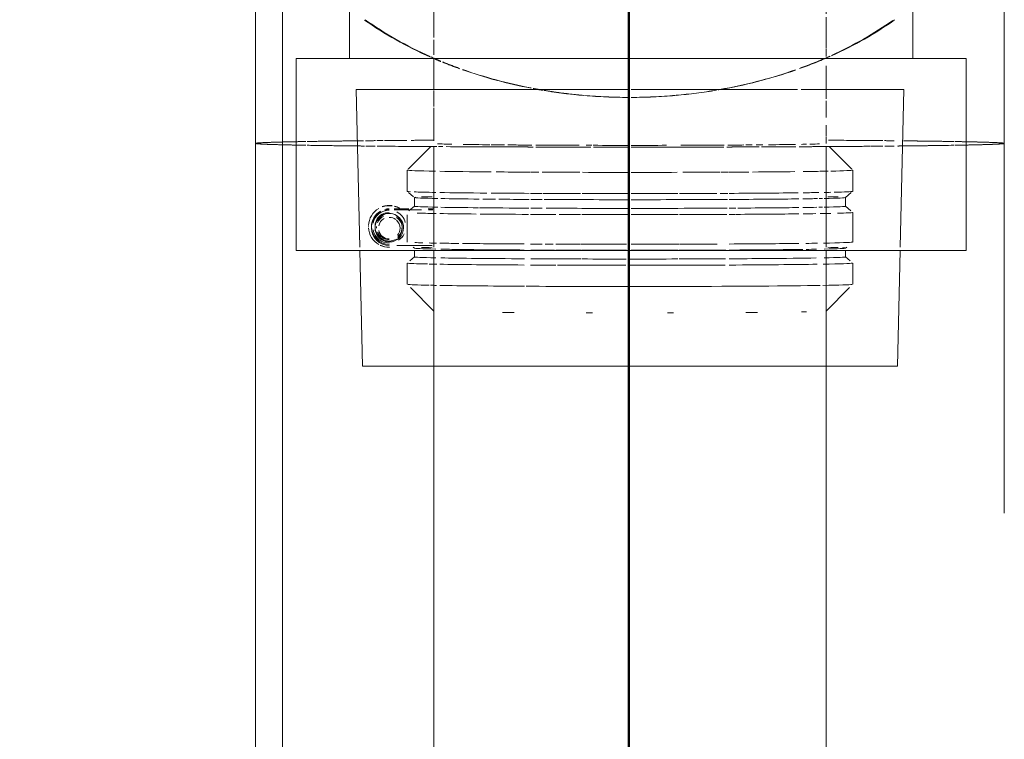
# Model space of a CAD drawing. Header units: millimetres. Extents: x 83162 to 161202, y 56220 to 105342.
# Tile 18 of 152: x 110639 to 110915, y 84038 to 84240. Entities that reach past the tile are written whole.
import ezdxf
from ezdxf import colors
from ezdxf.entities.mleader import LeaderData, LeaderLine
from ezdxf.math import Vec2, Vec3

# ---------------------------------------------------------------- set-up
doc = ezdxf.new("R2010")
doc.units = ezdxf.units.MM
doc.linetypes.add('ADSK_Штрих_ш2 п1_5', pattern=[350, 200, -150])
for name, color, linetype, lineweight in [('A-FLOR-____-OTLN', 7, 'Continuous', 9), ('P-PIPE-____-OTLN', 7, 'Continuous', 50), ('Греющ. кабель', 204, 'Continuous', 50), ('ДЕВИ', 7, 'Continuous', 0)]:
    doc.layers.add(name, color=color, linetype=linetype, lineweight=lineweight)
doc.styles.add('ДЕВИ', font='CS_Gost2304.shx', dxfattribs={"width": 0.8})

# ---------------------------------------------------------------- blocks, each defined once
blk = doc.blocks.new('240311_Наметкина 10_РД_АР_К3_R21_rvt-1-ВКК_01_К3_З_ЭОМ_греющий кабель_')
at = {"layer": 'A-FLOR-____-OTLN', "color": 254, "lineweight": 5, "true_color": 0xcccccc}
blk.add_line((110713, 83615), (110713, 84832), dxfattribs=at)
blk = doc.blocks.new('ВК_Чугун_Безраструбная_Отвод - SML-V267-ВКК_01_К3_З_ЭОМ_греющий кабель_')
at = {"layer": 'P-PIPE-____-OTLN', "color": 7, "lineweight": 9, "true_color": 0xeff7f7}
blk.add_line((110865.41, 84292.59), (110865.41, 84289.59), dxfattribs=at)
at = {"layer": 'P-PIPE-____-OTLN', "color": 254, "lineweight": 9, "true_color": 0xdfefef}
for p, q in [((110755.41, 84277.39), (110755.41, 84279.62)), ((110865.41, 84280.42), (110865.41, 84277.38)), ((110865.41, 84276.27), (110865.41, 84274.83)), ((110755.41, 84271.99), (110755.41, 84274.65)), ((110865.41, 84274.49), (110865.41, 84273.27)), ((110755.41, 84263.03), (110755.41, 84265.54)), ((110865.41, 84266.43), (110865.41, 84264.72)), ((110865.41, 84246.52), (110865.41, 84241.78)), ((110755.41, 84230.26), (110755.41, 84234.45)), ((110865.41, 84232.05), (110865.41, 84229.81)), ((110755.41, 84215.82), (110755.41, 84220.28)), ((110865.41, 84220.6), (110865.41, 84217.95)), ((110865.41, 84217.35), (110865.41, 84212.74)), ((110865.41, 84210.59), (110865.41, 84207.61)), ((110865.41, 84207.37), (110865.41, 84205.45))]:
    blk.add_line(p, q, dxfattribs=at)
at = {"layer": 'P-PIPE-____-OTLN', "color": 254, "lineweight": 9, "true_color": 0xbfdfdf}
blk.add_line((110755.41, 84268.1), (110755.41, 84271.65), dxfattribs=at)
at = {"layer": 'P-PIPE-____-OTLN', "color": 7, "lineweight": 9, "true_color": 0xeff7f7, "flags": 128}
for points in [[(110755.41, 84283.77), (110755.41, 84287.56), (110755.41, 84291.22), (110755.41, 84292.59)], [(110865.41, 84287.99), (110865.41, 84285.24), (110865.41, 84283.52)]]:
    blk.add_lwpolyline(points, dxfattribs=at)
at = {"layer": 'P-PIPE-____-OTLN', "color": 254, "lineweight": 9, "true_color": 0xbfdfdf, "flags": 128}
for points in [[(110865.41, 84272.17), (110865.41, 84269.04), (110865.41, 84267.08)], [(110755.41, 84220.6), (110755.41, 84225.35), (110755.41, 84229.28)], [(110865.41, 84227.24), (110865.41, 84222.31), (110865.41, 84220.6)]]:
    blk.add_lwpolyline(points, dxfattribs=at)
at = {"layer": 'P-PIPE-____-OTLN', "color": 254, "lineweight": 9, "true_color": 0xdfefef, "flags": 128}
for points in [[(110865.41, 84264.72), (110865.41, 84260.3), (110865.41, 84259.19)], [(110755.41, 84254.03), (110755.41, 84258.57), (110755.41, 84263.03)], [(110865.41, 84258.81), (110865.41, 84255.78), (110865.41, 84251.19), (110865.41, 84246.52)], [(110755.41, 84235.12), (110755.41, 84239.94), (110755.41, 84244.7), (110755.41, 84249.4), (110755.41, 84254.03)], [(110865.41, 84240.8), (110865.41, 84236.99), (110865.41, 84232.23)], [(110755.41, 84206.19), (110755.41, 84210.45), (110755.41, 84215.43)]]:
    blk.add_lwpolyline(points, dxfattribs=at)
at = {"layer": 'P-PIPE-____-OTLN', "color": 254, "lineweight": 9, "true_color": 0xbfdfdf}
for start_param, end_param in [(5.235988, 5.247934), (5.017951, 5.2188), (4.493486, 4.70214), (4.718807, 4.931292)]:
    blk.add_ellipse((110810.41, 84292.59), major_axis=(55, 0), ratio=0.707107, start_param=start_param, end_param=end_param, dxfattribs=at)
at = {"layer": 'P-PIPE-____-OTLN', "color": 254, "lineweight": 9, "true_color": 0xdfefef}
for major_axis, start_param, end_param in [((55, 0), 3.336355, 3.469702), ((55, 0), 3.473658, 3.573618), ((55, 0), 3.694555, 3.917252), ((55, 0), 3.926991, 4.017443), ((55, 0), 4.079417, 4.18879), ((55, 0), 4.211279, 4.45059), ((-55, 0), 1.383009, 1.570796), ((55, 0), 4.718807, 4.900175), ((55, 0), 4.974188, 5.213498), ((55, 0), 5.235988, 5.332438), ((55, 0), 5.411306, 5.457656), ((55, 0), 5.497787, 5.717173), ((55, 0), 5.875466, 6.021386)]:
    blk.add_ellipse((110810.41, 84205.45), major_axis=major_axis, ratio=0.01, start_param=start_param, end_param=end_param, dxfattribs=at)
blk = doc.blocks.new('Соединитель Norma Rapid1 - Соединитель Norma Rapid 2-V269-ВКК_01_К3_З_ЭОМ_греющий кабель_')
at = {"layer": 'P-PIPE-____-OTLN', "color": 254, "lineweight": 9, "true_color": 0xdfdfdf}
for p, q in [((110754.53, 84204.56), (110748.21, 84198.25)), ((110872.62, 84198.25), (110866.3, 84204.56)), ((110747.91, 84197.95), (110747.91, 84192)), ((110872.91, 84192), (110872.91, 84197.95)), ((110748.33, 84191.64), (110749.73, 84190.47)), ((110749.97, 84190.27), (110749.97, 84187.83)), ((110870.86, 84190.27), (110872.5, 84191.64)), ((110870.86, 84187.83), (110870.86, 84190.27)), ((110749.97, 84187.83), (110748.43, 84186.54)), ((110872.4, 84186.54), (110870.86, 84187.83)), ((110748.42, 84187.07), (110744.29, 84187.07)), ((110748.4, 84186.79), (110744.29, 84186.79)), ((110747.91, 84185.45), (110747.91, 84177.8)), ((110751.97, 84186.79), (110748.42, 84186.79)), ((110755.23, 84187.07), (110753.82, 84187.07)), ((110755.13, 84186.79), (110753.88, 84186.79)), ((110872.91, 84177.8), (110872.91, 84186.1)), ((110737.06, 84182.2), (110737.06, 84182.13)), ((110737.91, 84182.11), (110737.91, 84182.07)), ((110737.91, 84181.83), (110737.91, 84181.79)), ((110739.28, 84182.11), (110739.28, 84181.69)), ((110746.55, 84181.69), (110746.55, 84182.11)), ((110744.99, 84176.79), (110754.9, 84176.79)), ((110749.61, 84176.37), (110749.97, 84176.07)), ((110870.86, 84176.07), (110871.21, 84176.37))]:
    blk.add_line(p, q, dxfattribs=at)
at = {"layer": 'P-PIPE-____-OTLN', "color": 9, "lineweight": 9, "true_color": 0xbfbfbf}
for p, q in [((110749.97, 84173.63), (110748.69, 84172.56)), ((110749.97, 84175.43), (110749.97, 84173.63)), ((110870.86, 84173.63), (110870.86, 84175.43)), ((110872.14, 84172.56), (110870.86, 84173.63)), ((110747.91, 84171.9), (110747.91, 84165.95)), ((110872.91, 84165.95), (110872.91, 84171.9)), ((110748.84, 84165.03), (110755.42, 84158.45)), ((110865.41, 84158.45), (110871.99, 84165.03))]:
    blk.add_line(p, q, dxfattribs=at)
at = {"layer": 'P-PIPE-____-OTLN', "color": 254, "lineweight": 9, "true_color": 0xdfdfdf}
for centre, major_axis, ratio, start_param, end_param in [((110810.41, 84205.45), (55, 0), 0.01, 4.041142, 4.080566), ((110810.41, 84205.45), (55, 0), 0.01, 4.48799, 4.516899), ((110810.41, 84205.45), (55, 0), 0.01, 5.344212, 5.385587), ((110810.41, 84205.45), (55, 0), 0.01, 5.777868, 5.834386), ((110810.41, 84197.95), (62.5, 0), 0.01, 3.163259, 3.652013), ((110810.41, 84197.95), (62.5, 0), 0.01, 3.689004, 4.039191), ((110810.41, 84197.95), (62.5, 0), 0.01, 4.067611, 4.246403), ((110810.41, 84197.95), (62.5, 0), 0.01, 4.250371, 4.291266), ((110810.41, 84197.95), (62.5, 0), 0.01, 4.307606, 4.48485), ((110810.41, 84197.95), (62.5, 0), 0.01, 4.498384, 4.708537), ((110810.41, 84197.95), (-62.5, 0), 0.01, 1.576427, 1.7848), ((110810.41, 84197.95), (62.5, 0), 0.01, 4.9524, 5.129671), ((110810.41, 84197.95), (62.5, 0), 0.01, 5.133511, 5.170149), ((110810.41, 84197.95), (62.5, 0), 0.01, 5.174407, 5.275424), ((110810.41, 84197.95), (62.5, 0), 0.01, 5.295557, 5.546133), ((110810.41, 84197.95), (62.5, 0), 0.01, 5.602472, 5.730139), ((110810.41, 84197.95), (62.5, 0), 0.01, 5.735774, 5.81047), ((110810.41, 84197.95), (62.5, 0), 0.01, 5.83586, 6.261515), ((110810.41, 84192), (62.5, 0), 0.01, 3.141593, 3.15351), ((110810.41, 84192), (62.5, 0), 0.01, 3.182272, 3.317785), ((110810.41, 84192), (62.5, 0), 0.01, 3.395223, 3.65454), ((110810.41, 84190.27), (60.45, 0), 0.01, 3.02478, 3.141593), ((110810.41, 84190.27), (60.45, 0), 0.01, 3.141593, 3.613245), ((110810.41, 84190.27), (60.45, 0), 0.01, 2.733323, 2.88265), ((110810.41, 84192), (62.5, 0), 0.01, 3.689004, 4.015616), ((110810.41, 84190.27), (60.45, 0), 0.01, 3.642834, 3.938262), ((110810.41, 84192), (62.5, 0), 0.01, 4.039191, 4.243044), ((110810.41, 84192), (62.5, 0), 0.01, 4.250371, 4.307606), ((110810.41, 84192), (62.5, 0), 0.01, 4.311945, 4.48799), ((110810.41, 84192), (62.5, 0), 0.01, 4.496462, 4.70529), ((110810.41, 84192), (62.5, 0), 0.01, 4.718019, 4.928315), ((110810.41, 84192), (62.5, 0), 0.01, 4.936788, 5.112832), ((110810.41, 84192), (62.5, 0), 0.01, 5.129671, 5.166544), ((110810.41, 84190.27), (60.45, 0), 0.01, 5.190946, 5.61378), ((110810.41, 84192), (62.5, 0), 0.01, 5.174407, 5.568296), ((110810.41, 84190.27), (60.45, 0), 0.01, 5.644112, 5.76967), ((110810.41, 84192), (62.5, 0), 0.01, 5.602472, 5.725283), ((110810.41, 84190.27), (60.45, 0), 0.01, 5.784898, 5.816835), ((110810.41, 84192), (62.5, 0), 0.01, 5.770236, 5.834386), ((110810.41, 84190.27), (60.45, 0), 0.01, 5.834386, 6.283185), ((110810.41, 84190.27), (60.45, 0), 0.01, 0.260472, 0.40827), ((110810.41, 84192), (62.5, 0), 0.01, 5.872831, 6.242502), ((110810.41, 84192), (62.5, 0), 0.01, 6.271267, 6.283185), ((110742.91, 84182.13), (5.85, 0), 0.99995, 2.094395, 3.092973), ((110742.91, 84182.2), (5.85, 0), 0.99995, 1.436272, 1.911305), ((110742.91, 84182.13), (5.85, 0), 0.99995, 1.434609, 1.907648), ((110742.91, 84182.11), (5, 0), 0.99995, 1.570796, 1.832596), ((110742.91, 84182.2), (5.85, 0), 0.99995, 1.047198, 1.32365), ((110742.91, 84182.13), (5.85, 0), 0.99995, 1.047198, 1.32365), ((110810.41, 84187.83), (60.45, 0), 0.01, 3.141593, 3.613245), ((110810.41, 84187.83), (60.45, 0), 0.01, 3.642834, 3.934152), ((110810.41, 84187.83), (60.45, 0), 0.01, 3.93909, 4.223835), ((110810.41, 84190.27), (60.45, 0), 0.01, 3.961591, 4.039191), ((110810.41, 84190.27), (60.45, 0), 0.01, 4.058784, 4.225264), ((110810.41, 84190.27), (60.45, 0), 0.01, 4.233832, 4.293012), ((110810.41, 84187.83), (60.45, 0), 0.01, 4.233832, 4.293012), ((110810.41, 84190.27), (60.45, 0), 0.01, 4.30361, 4.48799), ((110810.41, 84187.83), (60.45, 0), 0.01, 4.312405, 4.487711), ((110810.41, 84187.83), (60.45, 0), 0.01, 4.48799, 4.702706), ((110810.41, 84190.27), (60.45, 0), 0.01, 4.488556, 4.704087), ((110810.41, 84190.27), (60.45, 0), 0.01, 4.718211, 4.936221), ((110810.41, 84187.83), (60.45, 0), 0.01, 4.718211, 4.936788), ((110810.41, 84190.27), (60.45, 0), 0.01, 4.936788, 5.18175), ((110810.41, 84187.83), (60.45, 0), 0.01, 4.937066, 5.180217), ((110810.41, 84187.83), (60.45, 0), 0.01, 5.190946, 5.226473), ((110810.41, 84187.83), (60.45, 0), 0.01, 5.237298, 5.61378), ((110810.41, 84187.83), (60.45, 0), 0.01, 5.644112, 5.761104), ((110810.41, 84187.83), (60.45, 0), 0.01, 5.781944, 5.81576), ((110810.41, 84187.83), (60.45, 0), 0.01, 5.834386, 6.283185), ((110742.91, 84182.11), (-5, 0), 0.99995, 5.235988, 6.282019), ((110742.91, 84181.83), (5, 0), 0.99995, 2.094395, 3.141593), ((110742.91, 84181.79), (5, 0), 0.99995, 2.356194, 3.141593), ((110742.91, 84182.07), (5, 0), 0.99995, 2.617994, 3.141593), ((110742.91, 84182.11), (4.64, 0), 0.99995, 1.570796, 2.937278), ((110742.91, 84182.07), (5, 0), 0.99995, 2.356194, 2.617994), ((110742.91, 84182.07), (4, 0), 0.99995, 1.570796, 3.141593), ((110742.91, 84181.83), (4, 0), 0.99995, 1.570796, 3.141593), ((110742.91, 84181.79), (4, 0), 0.99995, 0, 3.141593), ((110742.91, 84182.11), (4, 0), 0.99995, 1.832596, 2.879793), ((110742.91, 84182.07), (5, 0), 0.99995, 2.094395, 2.356194), ((110742.91, 84181.79), (5, 0), 0.99995, 2.094395, 2.356194), ((110742.91, 84182.11), (3.64, 0), 0.99995, 2.071212, 2.715534), ((110742.91, 84181.69), (3.64, 0), 0.99995, 2.031709, 2.711718), ((110742.91, 84181.68), (3.03, 0), 0.99995, 2.054793, 2.934154), ((110742.91, 84182.07), (5, 0), 0.99995, 1.570796, 1.832596), ((110742.91, 84181.83), (5, 0), 0.99995, 1.570796, 1.832596), ((110742.91, 84181.79), (5, 0), 0.99995, 1.570796, 1.832596), ((110742.91, 84181.68), (3.03, 0), 0.99995, 0.932774, 1.570796), ((110742.91, 84182.11), (3.64, 0), 0.99995, 0, 0.974339), ((110742.91, 84181.69), (3.64, 0), 0.99995, 0, 0.974339), ((110742.91, 84182.11), (4.64, 0), 0.99995, 0.262555, 1.103222), ((110810.41, 84186.1), (62.5, 0), 0.01, 3.44317, 3.657043), ((110810.41, 84186.1), (62.5, 0), 0.01, 3.689004, 3.951721), ((110810.41, 84186.1), (62.5, 0), 0.01, 3.976097, 4.239717), ((110810.41, 84186.1), (62.5, 0), 0.01, 4.250371, 4.372949), ((110810.41, 84186.1), (62.5, 0), 0.01, 4.389196, 4.48799), ((110810.41, 84186.1), (62.5, 0), 0.01, 4.494559, 4.702073), ((110810.41, 84186.1), (62.5, 0), 0.01, 4.718019, 4.930218), ((110810.41, 84186.1), (62.5, 0), 0.01, 4.936788, 5.162973), ((110810.41, 84186.1), (62.5, 0), 0.01, 5.174407, 5.206047), ((110810.41, 84186.1), (62.5, 0), 0.01, 5.208489, 5.573137), ((110810.41, 84186.1), (62.5, 0), 0.01, 5.602472, 5.699119), ((110810.41, 84186.1), (62.5, 0), 0.01, 5.735774, 5.834386), ((110810.41, 84186.1), (62.5, 0), 0.01, 5.911472, 6.24525), ((110742.91, 84182.13), (5.85, 0), 0.99995, 3.195016, 4.18879), ((110742.91, 84182.11), (5, 0), 0.99995, 3.141593, 4.712389), ((110742.91, 84182.07), (5, 0), 0.99995, 3.141593, 4.712389), ((110742.91, 84181.83), (5, 0), 0.99995, 3.141593, 4.712389), ((110742.91, 84181.79), (5, 0), 0.99995, 3.141593, 4.712389), ((110742.91, 84182.07), (4, 0), 0.99995, 3.141593, 5.235988), ((110742.91, 84181.83), (4, 0), 0.99995, 3.141593, 4.974188), ((110742.91, 84181.79), (4, 0), 0.99995, 3.141593, 6.283185), ((110742.91, 84181.68), (3.03, 0), 0.99995, 0, 0.854543), ((110742.91, 84181.68), (3.03, 0), 0.99995, 5.55943, 6.283185), ((110742.91, 84182.11), (3.64, 0), 0.99995, 5.426393, 6.283185), ((110742.91, 84181.69), (3.64, 0), 0.99995, 5.446775, 6.283185), ((110742.91, 84182.11), (4.64, 0), 0.99995, 3.339728, 4.712389), ((110742.91, 84182.11), (4, 0), 0.99995, 3.403392, 4.18879), ((110742.91, 84182.11), (3.64, 0), 0.99995, 3.586311, 4.712389), ((110742.91, 84181.69), (3.64, 0), 0.99995, 3.590295, 4.712389), ((110742.91, 84181.68), (3.03, 0), 0.99995, 3.358117, 4.712389), ((110742.91, 84182.11), (4.64, 0), 0.99995, 5.31014, 5.835308), ((110742.91, 84182.13), (5.85, 0), 0.99995, 4.261201, 4.712389), ((110742.91, 84182.2), (5.85, 0), 0.99995, 4.283148, 4.727387), ((110742.91, 84182.11), (4, 0), 0.99995, 4.18879, 4.45059), ((110810.41, 84176.08), (60.45, 0), 0.01, 3.141593, 3.590392), ((110810.41, 84177.8), (62.5, 0), 0.01, 3.407233, 3.519907), ((110810.41, 84176.08), (60.45, 0), 0.01, 2.733323, 2.88265), ((110810.41, 84177.8), (62.5, 0), 0.01, 3.590392, 3.660387), ((110810.41, 84177.8), (62.5, 0), 0.01, 3.689004, 3.835837), ((110810.41, 84177.8), (62.5, 0), 0.01, 3.861741, 4.217608), ((110810.41, 84177.8), (62.5, 0), 0.01, 4.250371, 4.307606), ((110810.41, 84177.8), (62.5, 0), 0.01, 4.322168, 4.361269), ((110810.41, 84177.8), (62.5, 0), 0.01, 4.372949, 4.48799), ((110810.41, 84177.8), (62.5, 0), 0.01, 4.491878, 4.697543), ((110810.41, 84177.8), (62.5, 0), 0.01, 4.718019, 4.932899), ((110810.41, 84177.8), (62.5, 0), 0.01, 4.936788, 5.115081), ((110810.41, 84177.8), (62.5, 0), 0.01, 5.174407, 5.573137), ((110810.41, 84177.8), (62.5, 0), 0.01, 5.62116, 5.713703), ((110810.41, 84177.8), (62.5, 0), 0.01, 5.764208, 6.223516), ((110810.41, 84176.08), (60.45, 0), 0.01, 5.834386, 6.283185), ((110810.41, 84176.08), (60.45, 0), 0.01, 0.258943, 0.40827), ((110810.41, 84176.08), (60.45, 0), 0.01, 0, 0.166056), ((110810.41, 84177.8), (62.5, 0), 0.01, 6.271267, 6.283185), ((110810.41, 84176.08), (60.45, 0), 0.01, 3.642834, 3.79934), ((110810.41, 84176.08), (60.45, 0), 0.01, 3.802512, 4.200236), ((110810.41, 84176.08), (60.45, 0), 0.01, 4.233832, 4.293012), ((110810.41, 84176.08), (60.45, 0), 0.01, 4.293867, 4.35461), ((110810.41, 84176.08), (60.45, 0), 0.01, 4.360576, 4.483358), ((110810.41, 84176.08), (60.45, 0), 0.01, 4.48799, 4.696077), ((110810.41, 84176.08), (60.45, 0), 0.01, 4.718211, 4.936788), ((110810.41, 84176.08), (60.45, 0), 0.01, 4.941419, 5.143806), ((110810.41, 84176.08), (60.45, 0), 0.01, 5.145516, 5.172859), ((110810.41, 84176.08), (60.45, 0), 0.01, 5.190946, 5.644112), ((110810.41, 84176.08), (60.45, 0), 0.01, 5.669947, 5.757696)]:
    blk.add_ellipse(centre, major_axis=major_axis, ratio=ratio, start_param=start_param, end_param=end_param, dxfattribs=at)
at = {"layer": 'P-PIPE-____-OTLN', "color": 9, "lineweight": 9, "true_color": 0xbfbfbf}
for centre, major_axis, start_param, end_param in [((110810.41, 84173.63), (60.45, 0), 3.141593, 3.590392), ((110810.41, 84173.63), (60.45, 0), 3.642834, 4.200638), ((110810.41, 84173.63), (60.45, 0), 5.385587, 5.755631), ((110810.41, 84173.63), (60.45, 0), 5.834386, 6.283185), ((110810.41, 84171.9), (62.5, 0), 3.199013, 3.571182), ((110810.41, 84171.9), (62.5, 0), 3.590392, 3.663071), ((110810.41, 84171.9), (62.5, 0), 3.689004, 4.218545), ((110810.41, 84171.9), (62.5, 0), 4.250371, 4.372949), ((110810.41, 84173.63), (60.45, 0), 4.233832, 4.360576), ((110810.41, 84173.63), (60.45, 0), 4.363406, 4.482451), ((110810.41, 84171.9), (62.5, 0), 4.381751, 4.48799), ((110810.41, 84171.9), (62.5, 0), 4.489975, 4.694326), ((110810.41, 84173.63), (60.45, 0), 4.48799, 4.694696), ((110810.41, 84173.63), (60.45, 0), 4.712389, 4.936788), ((110810.41, 84171.9), (62.5, 0), 4.712389, 4.934802), ((110810.41, 84173.63), (60.45, 0), 4.942326, 5.171326), ((110810.41, 84171.9), (62.5, 0), 4.936788, 5.154374), ((110810.41, 84173.63), (60.45, 0), 5.190946, 5.385587), ((110810.41, 84171.9), (62.5, 0), 5.174407, 5.708894), ((110810.41, 84171.9), (62.5, 0), 5.761705, 6.22576), ((110810.41, 84165.95), (62.5, 0), 3.141593, 3.151593), ((110810.41, 84165.95), (62.5, 0), 3.215541, 3.590392), ((110810.41, 84165.95), (62.5, 0), 3.602642, 3.661762), ((110810.41, 84165.95), (62.5, 0), 3.689004, 4.219492), ((110810.41, 84165.95), (62.5, 0), 4.228346, 4.48799), ((110810.41, 84165.95), (62.5, 0), 4.488053, 4.712388), ((110810.41, 84165.95), (62.5, 0), 4.712389, 4.936724), ((110810.41, 84165.95), (62.5, 0), 4.936788, 5.735774), ((110810.41, 84165.95), (62.5, 0), 5.759178, 6.209233), ((110810.41, 84165.95), (-62.5, 0), 3.131592, 3.141593), ((110810.41, 84158.45), (55, 0), 3.141593, 3.151593), ((110810.41, 84158.45), (55, 0), 4.004082, 4.080566), ((110810.41, 84158.45), (55, 0), 4.48799, 4.52034), ((110810.41, 84158.45), (55, 0), 4.904438, 4.936788), ((110810.41, 84158.45), (55, 0), 5.344212, 5.420696), ((110810.41, 84158.45), (55, 0), 5.777868, 5.834386), ((110810.41, 84158.45), (55, 0), 6.273185, 6.283185)]:
    blk.add_ellipse(centre, major_axis=major_axis, ratio=0.01, start_param=start_param, end_param=end_param, dxfattribs=at)

msp = doc.modelspace()

# ---------------------------------------------------------------- linework, layer by layer
at = {"layer": 'P-PIPE-____-OTLN', "color": 136, "linetype": 'ADSK_Штрих_ш2 п1_5', "lineweight": 9, "true_color": 0x008080}
for p, q in [((110731.76, 84266.19), (110731.76, 84229.28)), ((110889.76, 84229.28), (110889.76, 84266.71)), ((110716.76, 84229.28), (110716.76, 84175.43)), ((110716.76, 84229.28), (110857.02, 84229.28)), ((110731.76, 84229.28), (110904.76, 84229.28)), ((110904.76, 84175.43), (110904.76, 84229.28)), ((110705.41, 84205.45), (110705.41, 83401.79)), ((110915.41, 83401.79), (110915.41, 84205.45)), ((110904.76, 84175.43), (110716.76, 84175.43)), ((110734.66, 84175.43), (110735.41, 84143)), ((110885.41, 84143), (110886.17, 84175.43)), ((110885.41, 84143), (110735.41, 84143))]:
    msp.add_line(p, q, dxfattribs=at)
at = {"layer": 'P-PIPE-____-OTLN', "color": 254, "linetype": 'ADSK_Штрих_ш2 п1_5', "lineweight": 9, "true_color": 0xbfdfdf}
for p, q in [((110790.02, 84229.28), (110716.76, 84229.28)), ((110904.76, 84229.28), (110731.76, 84229.28)), ((110858.17, 84229.28), (110889.76, 84229.28)), ((110810.41, 84220.6), (110733.61, 84220.6)), ((110857.37, 84220.6), (110810.77, 84220.6)), ((110874.27, 84220.6), (110858.45, 84220.6)), ((110887.21, 84220.6), (110875.31, 84220.6)), ((110735.1, 84175.43), (110744.29, 84175.43)), ((110745.07, 84175.43), (110763.76, 84175.43)), ((110763.92, 84175.43), (110789.72, 84175.43)), ((110790.02, 84175.43), (110810.41, 84175.43)), ((110810.76, 84175.43), (110857.76, 84175.43)), ((110858.86, 84175.43), (110876.95, 84175.43)), ((110877.23, 84175.43), (110885.74, 84175.43))]:
    msp.add_line(p, q, dxfattribs=at)
at = {"layer": 'P-PIPE-____-OTLN', "color": 123, "linetype": 'ADSK_Штрих_ш2 п1_5', "lineweight": 9, "true_color": 0x80bfbf}
for p, q in [((110857.02, 84229.28), (110790.25, 84229.28)), ((110889.76, 84229.28), (110858.17, 84229.28)), ((110733.61, 84220.6), (110734.64, 84176.37)), ((110733.61, 84220.6), (110810.41, 84220.6)), ((110810.77, 84220.6), (110857.37, 84220.6)), ((110858.45, 84220.6), (110887.21, 84220.6)), ((110886.19, 84176.37), (110887.21, 84220.6)), ((110716.76, 84175.43), (110734.07, 84175.43)), ((110886.78, 84175.43), (110904.76, 84175.43)), ((110735.41, 84143), (110885.41, 84143))]:
    msp.add_line(p, q, dxfattribs=at)
at = {"layer": 'P-PIPE-____-OTLN', "color": 254, "lineweight": 9, "true_color": 0xdfefef}
for p, q in [((110755.41, 84204.56), (110755.41, 84176.37)), ((110865.41, 84176.37), (110865.41, 84204.56))]:
    msp.add_line(p, q, dxfattribs=at)
at = {"layer": 'P-PIPE-____-OTLN', "color": 123, "lineweight": 9, "true_color": 0x80bfbf}
for p, q in [((110755.41, 84175.43), (110755.41, 83401.79)), ((110865.41, 83401.79), (110865.41, 84175.43))]:
    msp.add_line(p, q, dxfattribs=at)
at = {"layer": 'P-PIPE-____-OTLN', "color": 136, "linetype": 'ADSK_Штрих_ш2 п1_5', "lineweight": 9, "true_color": 0x008080, "flags": 128}
for points in [[(110915.41, 84267.41), (110915.41, 84265.15), (110915.41, 84233.1), (110915.41, 84205.45)], [(110705.41, 84205.45), (110705.41, 84239.47), (110705.41, 84266.01)]]:
    msp.add_lwpolyline(points, dxfattribs=at)
at = {"layer": 'P-PIPE-____-OTLN', "color": 123, "linetype": 'ADSK_Штрих_ш2 п1_5', "lineweight": 9, "true_color": 0x80bfbf}
for centre, ratio, start_param, end_param in [((110810.16, 84292.59), 0.707107, 3.927789, 4.153373), ((110810.41, 84292.59), 0.707107, 5.280657, 5.497787), ((110810.16, 84292.59), 0.707107, 5.283824, 5.494854), ((110810.16, 84292.59), 0.707107, 4.166251, 4.185857), ((110810.16, 84292.59), 0.707107, 5.185197, 5.278833), ((110810.41, 84292.59), 0.707107, 5.182736, 5.27633), ((110810.16, 84292.59), 0.707107, 4.191195, 4.242382), ((110810.16, 84292.59), 0.707107, 4.251736, 4.447656), ((110810.41, 84292.59), 0.707107, 4.950123, 5.170301), ((110810.16, 84292.59), 0.707107, 4.971524, 5.173058), ((110810.16, 84292.59), 0.707107, 4.452924, 4.480851), ((110810.41, 84292.59), 0.707107, 4.45059, 4.478659), ((110810.16, 84292.59), 0.707107, 4.952466, 4.971255), ((110810.41, 84205.45), 0.01, 2.968935, 3.141593), ((110810.41, 84205.45), 0.01, 3.02591, 3.141593), ((110810.41, 84205.45), 0.01, 3.141593, 3.258153), ((110810.41, 84205.45), 0.01, 3.258747, 3.374166), ((110810.41, 84205.45), 0.01, 2.813006, 3.022947), ((110810.41, 84205.45), 0.01, 2.795489, 2.965904), ((110810.41, 84205.45), 0.01, 3.389135, 3.4323), ((110810.41, 84205.45), 0.01, 3.432636, 3.597346), ((110810.41, 84205.45), 0.01, 2.68584, 2.794619), ((110810.41, 84205.45), 0.01, 2.679315, 2.777261), ((110810.41, 84205.45), 0.01, 3.603818, 3.665153), ((110810.41, 84205.45), 0.01, 3.673219, 3.82934), ((110810.41, 84205.45), 0.01, 3.839724, 3.893679), ((110810.41, 84205.45), 0.01, 5.531051, 5.759572), ((110810.41, 84205.45), 0.01, 5.76438, 5.836656), ((110810.41, 84205.45), 0.01, 0.354068, 0.446479), ((110810.41, 84205.45), 0.01, 0.335956, 0.438335), ((110810.41, 84205.45), 0.01, 5.844851, 5.992153), ((110810.41, 84205.45), 0.01, 0.17574, 0.345663), ((110810.41, 84205.45), 0.01, 0.118775, 0.328337), ((110810.41, 84205.45), 0.01, 5.992439, 6.035597), ((110810.41, 84205.45), 0.01, 6.050623, 6.166059), ((110810.41, 84205.45), 0.01, 0, 0.172464), ((110810.41, 84205.45), 0.01, 6.166691, 6.283185), ((110810.41, 84205.45), 0.01, 0, 0.115618)]:
    msp.add_ellipse(centre, major_axis=(105, 0), ratio=ratio, start_param=start_param, end_param=end_param, dxfattribs=at)
at = {"layer": 'P-PIPE-____-OTLN', "color": 254, "linetype": 'ADSK_Штрих_ш2 п1_5', "lineweight": 9, "true_color": 0xbfdfdf}
for centre, ratio, start_param, end_param in [((110810.41, 84292.59), 0.707107, 3.926991, 4.149372), ((110810.41, 84292.59), 0.707107, 4.152523, 4.182581), ((110810.41, 84292.59), 0.707107, 4.18879, 4.2401), ((110810.41, 84292.59), 0.707107, 4.249257, 4.444938), ((110810.16, 84292.59), 0.707107, 4.483725, 4.591279), ((110810.41, 84292.59), 0.707107, 4.481378, 4.516528), ((110810.16, 84292.59), 0.707107, 4.838263, 4.948479), ((110810.41, 84292.59), 0.707107, 4.835882, 4.946119), ((110810.16, 84292.59), 0.707107, 4.593254, 4.709455), ((110810.16, 84292.59), 0.707107, 4.718182, 4.836381), ((110810.41, 84292.59), 0.707107, 4.715751, 4.833955), ((110810.41, 84205.45), 0.01, 2.617994, 2.68584), ((110810.41, 84205.45), 0.01, 3.597346, 3.628425), ((110810.41, 84205.45), 0.01, 2.617994, 2.679315), ((110810.41, 84205.45), 0.01, 3.633463, 3.665191), ((110810.41, 84205.45), 0.01, 2.464652, 2.610391), ((110810.41, 84205.45), 0.01, 3.672794, 3.820127), ((110810.41, 84205.45), 0.01, 2.45559, 2.609922), ((110810.41, 84205.45), 0.01, 2.391008, 2.463058), ((110810.41, 84205.45), 0.01, 3.829927, 3.924467), ((110810.41, 84205.45), 0.01, 2.389906, 2.433264), ((110810.41, 84205.45), 0.01, 3.932093, 3.963683), ((110810.41, 84205.45), 0.01, 3.972157, 4.170815), ((110810.41, 84205.45), 0.01, 4.175478, 4.18879), ((110810.41, 84205.45), 0.01, 4.175899, 4.18879), ((110810.41, 84205.45), 0.01, 4.199046, 4.421643), ((110810.41, 84205.45), 0.01, 4.429183, 4.45059), ((110810.41, 84205.45), 0.01, 4.459443, 4.481378), ((110810.41, 84205.45), 0.01, 4.481113, 4.608145), ((110810.41, 84205.45), 0.01, 4.615442, 4.712389), ((110810.41, 84205.45), 0.01, 4.715728, 4.886922), ((110810.41, 84205.45), 0.01, 4.886922, 4.945217), ((110810.41, 84205.45), 0.01, 4.950123, 4.965334), ((110810.41, 84205.45), 0.01, 4.974188, 4.995595), ((110810.41, 84205.45), 0.01, 5.003097, 5.061455), ((110810.41, 84205.45), 0.01, 5.071818, 5.169829), ((110810.41, 84205.45), 0.01, 5.181756, 5.235957), ((110810.41, 84205.45), 0.01, 5.235988, 5.402629), ((110810.41, 84205.45), 0.01, 5.410521, 5.452569), ((110810.41, 84205.45), 0.01, 5.461094, 5.492684), ((110810.41, 84205.45), 0.01, 5.508669, 5.759587), ((110810.41, 84205.45), 0.01, 0.708236, 0.75164), ((110810.41, 84205.45), 0.01, 0.66928, 0.750586), ((110810.41, 84205.45), 0.01, 0.677766, 0.698132), ((110810.41, 84205.45), 0.01, 0.523599, 0.676145), ((110810.41, 84205.45), 0.01, 0.523599, 0.667585), ((110810.41, 84205.45), 0.01, 0.446479, 0.518424), ((110810.41, 84205.45), 0.01, 5.76491, 5.844851), ((110810.41, 84205.45), 0.01, 0.438335, 0.517921)]:
    msp.add_ellipse(centre, major_axis=(105, 0), ratio=ratio, start_param=start_param, end_param=end_param, dxfattribs=at)
at = {"layer": 'P-PIPE-____-OTLN', "color": 254, "linetype": 'ADSK_Штрих_ш2 п1_5', "lineweight": 9, "true_color": 0xdfefef}
for centre, ratio, start_param, end_param in [((110810.41, 84292.59), 0.707107, 4.516528, 4.588895), ((110810.41, 84292.59), 0.707107, 4.590823, 4.707021), ((110810.41, 84205.45), 0.01, 2.362527, 2.391008), ((110810.41, 84205.45), 0.01, 2.365407, 2.389906), ((110810.41, 84205.45), 0.01, 3.898032, 3.920988), ((110810.41, 84205.45), 0.01, 2.318558, 2.354808), ((110810.41, 84205.45), 0.01, 3.92887, 3.955912), ((110810.41, 84205.45), 0.01, 2.319219, 2.35158), ((110810.41, 84205.45), 0.01, 2.294731, 2.31285), ((110810.41, 84205.45), 0.01, 3.970733, 4.170219), ((110810.41, 84205.45), 0.01, 2.291136, 2.311424), ((110810.41, 84205.45), 0.01, 2.213087, 2.28633), ((110810.41, 84205.45), 0.01, 2.209139, 2.268928), ((110810.41, 84205.45), 0.01, 2.124092, 2.195048), ((110810.41, 84205.45), 0.01, 2.123078, 2.191702), ((110810.41, 84205.45), 0.01, 4.198882, 4.429183), ((110810.41, 84205.45), 0.01, 4.429117, 4.44956), ((110810.41, 84205.45), 0.01, 4.458628, 4.479523), ((110810.41, 84205.45), 0.01, 4.481378, 4.607504), ((110810.41, 84205.45), 0.01, 4.614819, 4.712389), ((110810.41, 84205.45), 0.01, 4.715751, 4.950123), ((110810.41, 84205.45), 0.01, 4.950506, 4.9661), ((110810.41, 84205.45), 0.01, 4.975169, 4.995612), ((110810.41, 84205.45), 0.01, 4.995595, 5.064541), ((110810.41, 84205.45), 0.01, 5.074758, 5.171017), ((110810.41, 84205.45), 0.01, 5.182736, 5.235988), ((110810.41, 84205.45), 0.01, 5.236023, 5.408348), ((110810.41, 84205.45), 0.01, 0.88051, 1.011488), ((110810.41, 84205.45), 0.01, 0.828744, 1.010285), ((110810.41, 84205.45), 0.01, 5.416509, 5.454044), ((110810.41, 84205.45), 0.01, 0.830118, 0.859711), ((110810.41, 84205.45), 0.01, 0.786736, 0.822985), ((110810.41, 84205.45), 0.01, 0.790014, 0.822375), ((110810.41, 84205.45), 0.01, 5.468828, 5.495857), ((110810.41, 84205.45), 0.01, 5.51094, 5.526708)]:
    msp.add_ellipse(centre, major_axis=(105, 0), ratio=ratio, start_param=start_param, end_param=end_param, dxfattribs=at)
at = {"layer": 'P-PIPE-____-OTLN', "color": 136, "linetype": 'ADSK_Штрих_ш2 п1_5', "lineweight": 9, "true_color": 0x008080}
for start_param, end_param in [(3.141593, 3.389135), (3.403392, 3.432636), (3.4323, 3.603818), (5.836656, 5.992439), (5.992153, 6.021386), (6.035597, 6.283185)]:
    msp.add_ellipse((110810.41, 84205.45), major_axis=(105, 0), ratio=0.01, start_param=start_param, end_param=end_param, dxfattribs=at)
at = {"layer": 'P-PIPE-____-OTLN', "color": 254, "lineweight": 9, "true_color": 0xdfefef}
for start_param, end_param in [(3.336355, 3.469702), (3.473658, 3.573618), (3.694555, 3.917252), (3.926991, 4.017443), (4.079417, 4.18879), (4.211279, 4.45059), (4.524601, 4.712388), (4.718807, 4.900175), (4.974188, 5.213498), (5.235988, 5.332438), (5.411306, 5.457656), (5.497787, 5.717173), (5.875466, 6.021386)]:
    msp.add_ellipse((110810.41, 84205.45), major_axis=(55, 0), ratio=0.01, start_param=start_param, end_param=end_param, dxfattribs=at)
at = {"layer": 'Греющ. кабель'}
msp.add_line((110810.06, 84371.71), (110810.06, 83227.5), dxfattribs=at)

# ---------------------------------------------------------------- block references
at = {"lineweight": 5}
msp.add_blockref('240311_Наметкина 10_РД_АР_К3_R21_rvt-1-ВКК_01_К3_З_ЭОМ_греющий кабель_', (0, 0), dxfattribs=at)
at = {"layer": 'P-PIPE-____-OTLN', "color": 254, "lineweight": 9, "true_color": 0xdfefef}
msp.add_blockref('ВК_Чугун_Безраструбная_Отвод - SML-V267-ВКК_01_К3_З_ЭОМ_греющий кабель_', (0, 0), dxfattribs=at)
at = {"layer": 'P-PIPE-____-OTLN', "color": 9, "lineweight": 9, "true_color": 0xbfbfbf}
msp.add_blockref('Соединитель Norma Rapid1 - Соединитель Norma Rapid 2-V269-ВКК_01_К3_З_ЭОМ_греющий кабель_', (0, 0), dxfattribs=at)

# ---------------------------------------------------------------- leaders
at = {"layer": 'ДЕВИ', "color": 7}
ml = msp.add_multileader_mtext('Standard', dxfattribs=at)
ml.set_content('{\\C7;ГК3.13\\PЭлектроподогрев трубы\\P ДЕВИ Iceguard-18  100м  1800Вт. 230В ^JУчасток 13.}', color=5, style='ДЕВИ')
ml.set_leader_properties()
ml.build(insert=Vec2(0, 0))
ml.multileader.update_dxf_attribs({"text_left_attachment_type": 8, "text_right_attachment_type": 5, "dogleg_length": 1, "arrow_head_size": 50})
ctx = ml.context
ctx.base_point, ctx.char_height, ctx.arrow_head_size, ctx.landing_gap_size, ctx.plane_origin = Vec3(105101.55, 84545.82), 200, 50, 0, Vec3(131038.92, 82542.51)
ctx.left_attachment, ctx.right_attachment, ctx.text_align_type = 8, 5, 2
notes = []
notes.append((ctx, [(1, (1, 1, 0), (109010.55, 83487.43), (-1, 0), 1, [(1, [(110810.06, 83706.71)], 0, [])])]))
ctx.mtext.insert, ctx.mtext.alignment, ctx.mtext.line_spacing_style, ctx.mtext.flow_direction = Vec3(109009.55, 84785.82), 3, 2, 5
for ctx, leaders in notes:
    for number, flags, end, landing, length, lines in leaders:
        leader = LeaderData()
        leader.index, (leader.has_last_leader_line, leader.has_dogleg_vector, leader.attachment_direction) = number, flags
        leader.last_leader_point, leader.dogleg_vector, leader.dogleg_length = Vec3(end), Vec3(landing), length
        for number, points, colour, breaks in lines:
            line = LeaderLine()
            line.index, line.vertices, line.color, line.breaks = number, Vec3.list(points), colors.encode_raw_color(colour), breaks
            leader.lines.append(line)
        ctx.leaders.append(leader)

doc.saveas('drawing.dxf')
